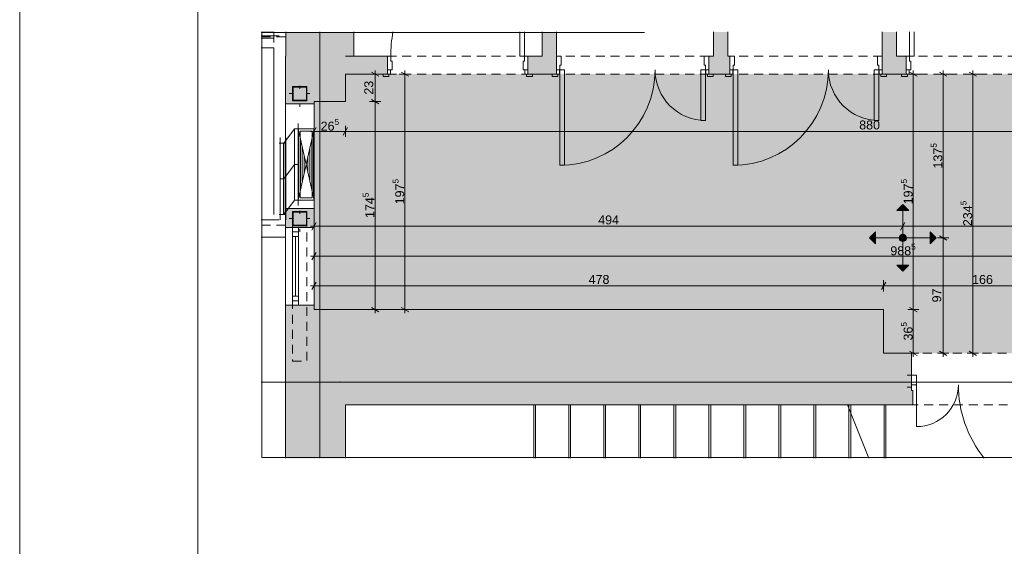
# Paper-space layout 'A-56 UKŁAD SUFITÓW PODWIESZONYCH' of a CAD drawing. Header units: millimetres. Extents: x 0 to 800, y 0 to 594.
# Tile 3 of 27: x 0 to 165, y 207 to 295. Entities that reach past the tile are written whole.
import ezdxf
from ezdxf.xclip import XClip

# ---------------------------------------------------------------- set-up
doc = ezdxf.new("R2010")
doc.units = ezdxf.units.MM
doc.header["$MEASUREMENT"] = 0
doc.header["$XCLIPFRAME"] = 0
for name, pattern in [('DASHDOT', [254, 127, -63.5, 0, -63.5]), ('DASHDOTX2', [1000, 500, -250, 0, -250]), ('DOT2', [3, 0.5, -2.5]), ('GESTRICHELT2', [93.75, 62.5, -31.25]), ('Przer. długie kreski', [2.5, 1.5, -1]), ('PRZERYWANA_DU_A', [550, 350, -200])]:
    doc.linetypes.add(name, pattern=pattern)
for name, color, linetype, lineweight in [('A_Arkusz_Nr_pióra__1', 7, 'Continuous', 20), ('A_sufity projektowane wymiary_Nr_pióra__1', 7, 'Continuous', 20), ('A_sufity projektowane wymiary_Nr_pióra__2', 8, 'Continuous', 13), ('A_ściany_Nr_pióra__1', 7, 'Continuous', 20), ('Drzwi Archicad_Nr_pióra__1', 7, 'Continuous', 20), ('Drzwi Archicad_Nr_pióra__3', 252, 'Continuous', 13)]:
    doc.layers.add(name, color=color, linetype=linetype, lineweight=lineweight)
for name, color, linetype in [('A_konstrukcja stalowa', 7, 'Continuous'), ('A_sufity projektowane', 7, 'Continuous'), ('A_ściany', 7, 'Continuous'), ('Nowe_A_strefy', 7, 'Continuous'), ('Nowe_A_sufity projektowane opisy', 7, 'Continuous')]:
    doc.layers.add(name, color=color, linetype=linetype)
for name, color, linetype, lineweight, true_color in [('A_konstrukcja stalowa_Nr_pióra__10', 7, 'Continuous', 13, 0x4b4b4b), ('A_osie_Nr_pióra__16', 7, 'Continuous', 5, 0x0f0f0f), ('A_sanitarne_Nr_pióra__6', 7, 'Continuous', 13, 0xa9a9a9), ('A_schody_Nr_pióra__10', 7, 'Continuous', 13, 0x4b4b4b), ('A_schody_Nr_pióra__4', 7, 'Continuous', 18, 0x4b4b4b), ('A_sufity projektowane opisy_Nr_pióra__19', 7, 'Continuous', 5, 0x191919), ('A_ściany_Nr_pióra__10', 7, 'Continuous', 13, 0x4b4b4b), ('A_ściany_Nr_pióra__19', 7, 'Continuous', 5, 0x191919), ('Nowe_A_sufity projektowane opisy_Nr_pióra__19', 7, 'Continuous', 5, 0x191919), ('Okna Archicada_Nr_pióra__19', 7, 'Continuous', 5, 0x191919)]:
    doc.layers.add(name, color=color, linetype=linetype, lineweight=lineweight, true_color=true_color)
doc.styles.add('STYL_AUTOMATYCZNY_1', font='arial.ttf')
doc.styles.add('STYL_AUTOMATYCZNY_4', font='arial.ttf')

# ---------------------------------------------------------------- blocks, each defined once
blk = doc.blocks.new('Rysunek_6_6', base_point=(-3236.22, -656.04))
at = {"layer": 'A_konstrukcja stalowa', "linetype": 'Continuous', "lineweight": 0, "true_color": 0x252525}
h = blk.add_hatch(color=250, dxfattribs=at)
h.paths.add_polyline_path([(45.83, 281.35), (48.23, 281.35), (48.23, 283.75), (45.83, 283.75)])
h.paths.add_polyline_path([(45.93, 281.45), (45.93, 283.65), (48.13, 283.65), (48.13, 281.45)], flags=0)
h = blk.add_hatch(color=250, dxfattribs=at)
h.paths.add_polyline_path([(45.83, 260.35), (48.23, 260.35), (48.23, 262.75), (45.83, 262.75)])
h.paths.add_polyline_path([(45.93, 260.45), (45.93, 262.65), (48.13, 262.65), (48.13, 260.45)], flags=0)
at = {"layer": 'A_sufity projektowane', "linetype": 'Continuous', "lineweight": 0, "true_color": 0x4b4b4b}
h = blk.add_hatch(dxfattribs=at)
h.set_pattern_fill('do_wyburzenia_0006', color=251, style=0, pattern_type=2)
h.set_pattern_definition([(0, (120.2827, 246.7831), (0, 0.75), [0, -0.75])])
h.paths.add_polyline_path([(54.68, 281.21), (49.43, 281.21), (49.43, 246.27), (145.04, 246.27), (145.04, 238.95), (178.22, 238.95), (178.22, 240.15), (187.14, 240.15), (187.14, 235.27), (187.14, 230.83), (234.14, 230.83), (234.14, 243.13), (247.12, 243.13), (247.12, 281.41), (230.66, 281.41), (230.66, 285.81), (54.68, 285.81)])
at = {"layer": 'A_ściany', "linetype": 'Continuous', "lineweight": 0, "true_color": 0x000000}
for points in [[(44.71, 292.91), (44.71, 288.81), (56.12, 288.81), (56.12, 292.91)], [(87.72, 292.91), (87.72, 288.81), (90.12, 288.81), (90.12, 292.91)], [(118.89, 292.91), (116.49, 292.91), (116.49, 288.81), (118.89, 288.81)], [(144.82, 288.81), (147.22, 288.81), (147.22, 292.91), (144.82, 292.91)], [(49.43, 281.21), (44.63, 288.81), (44.63, 280.85), (46.83, 280.85), (49.43, 280.85)], [(54.68, 288.81), (44.63, 288.81), (49.43, 281.21), (54.68, 281.21)], [(54.68, 288.81), (54.68, 285.81), (61.74, 285.81), (61.74, 288.81)], [(85.34, 288.81), (85.34, 285.81), (90.12, 285.81), (90.12, 288.81)], [(115.72, 288.81), (115.72, 285.81), (119.22, 285.81), (119.22, 288.81)], [(148.82, 288.81), (144.82, 288.81), (144.82, 285.81), (148.82, 285.81)], [(44.63, 260.05), (49.43, 260.05), (49.43, 263.25), (46.83, 263.25), (44.63, 263.25)], [(49.43, 247.05), (44.63, 247.05), (44.63, 246.27), (49.43, 246.27)], [(44.63, 221.33), (54.72, 221.33), (54.72, 230.27), (44.63, 246.27)], [(54.72, 230.27), (145.04, 230.27), (145.04, 246.27), (44.63, 246.27)], [(145.04, 238.95), (145.04, 230.27), (149.98, 230.27), (149.98, 232.67), (149.76, 232.67), (149.76, 238.95)], [(149.76, 235.27), (149.75, 235.27), (149.75, 233.27), (149.76, 233.27)]]:
    blk.add_hatch(color=18, dxfattribs=at).paths.add_polyline_path(points)
at = {"layer": 'Nowe_A_strefy', "linetype": 'Continuous', "lineweight": 0, "true_color": 0x191919}
blk.add_hatch(color=250, dxfattribs=at).paths.add_polyline_path([(148.27, 258.94, 1), (148.27, 257.7, 0.414214), (148.9, 258.32, 0.414214)])
at = {"layer": 'Nowe_A_sufity projektowane opisy', "linetype": 'Continuous', "lineweight": 0, "true_color": 0x191919}
for points in [[(148.27, 263.9), (147.27, 262.9), (149.27, 262.9)], [(142.69, 258.32), (143.69, 257.32), (143.69, 259.32)], [(153.85, 258.32), (152.85, 259.32), (152.85, 257.32)], [(148.27, 252.74), (149.27, 253.74), (147.27, 253.74)]]:
    blk.add_hatch(color=250, dxfattribs=at).paths.add_polyline_path(points)
at = {"layer": 'A_konstrukcja stalowa_Nr_pióra__10', "color": 251, "linetype": 'DOT2', "lineweight": 13, "true_color": 0x4b4b4b}
for p, q in [((47.03, 280.35), (47.03, 284.75)), ((45.23, 282.55), (48.83, 282.55)), ((47.03, 259.35), (47.03, 263.75)), ((45.23, 261.55), (48.83, 261.55))]:
    blk.add_line(p, q, dxfattribs=at)
at = {"layer": 'A_konstrukcja stalowa_Nr_pióra__10', "color": 251, "linetype": 'Continuous', "lineweight": 13, "true_color": 0x4b4b4b}
for p, q in [((48.23, 283.75), (45.83, 283.75)), ((45.83, 283.75), (45.83, 281.35)), ((45.93, 281.45), (45.93, 283.65)), ((45.93, 283.65), (48.13, 283.65)), ((48.13, 283.65), (48.13, 281.45)), ((48.23, 281.35), (48.23, 283.75)), ((45.83, 281.35), (48.23, 281.35)), ((48.13, 281.45), (45.93, 281.45)), ((48.23, 262.75), (45.83, 262.75)), ((45.83, 262.75), (45.83, 260.35)), ((45.93, 260.45), (45.93, 262.65)), ((45.93, 262.65), (48.13, 262.65)), ((48.13, 262.65), (48.13, 260.45)), ((48.23, 260.35), (48.23, 262.75)), ((45.83, 260.35), (48.23, 260.35)), ((48.13, 260.45), (45.93, 260.45))]:
    blk.add_line(p, q, dxfattribs=at)
at = {"layer": 'A_konstrukcja stalowa_Nr_pióra__10', "color": 251, "linetype": 'Przer. długie kreski', "lineweight": 13, "true_color": 0x4b4b4b, "flags": 128}
blk.add_lwpolyline([(45.83, 237.61), (48.23, 237.61), (48.23, 260.35), (45.83, 260.35)], close=True, dxfattribs=at)
at = {"layer": 'A_osie_Nr_pióra__16', "color": 250, "linetype": 'DASHDOTX2', "lineweight": 5, "true_color": 0x0f0f0f}
for p, q in [((50.37, 292.91), (50.37, 221.33)), ((53.76, 234.11), (40.53, 234.11)), ((255.1, 234.11), (53.76, 234.11)), ((53.76, 234.11), (53.76, 234.11))]:
    blk.add_line(p, q, dxfattribs=at)
blk.add_point((53.76, 234.11), dxfattribs=at)
at = {"layer": 'A_sanitarne_Nr_pióra__6', "color": 253, "linetype": 'Continuous', "lineweight": 13, "true_color": 0xa9a9a9}
for p, q in [((42.67, 292.85), (40.53, 292.85)), ((42.67, 291.15), (42.67, 292.91)), ((43.57, 292.25), (40.53, 292.25)), ((40.53, 291.85), (42.67, 291.85)), ((40.53, 290.25), (42.67, 290.25)), ((42.67, 290.25), (42.67, 262.25)), ((46.13, 276.65), (44.33, 274.25)), ((46.13, 276.65), (49.43, 276.65)), ((46.13, 264.65), (46.13, 276.65)), ((46.73, 263.75), (46.73, 277.55)), ((49.43, 276.65), (46.73, 264.65)), ((49.43, 264.65), (46.73, 276.65)), ((46.81, 276.29), (46.81, 265.01)), ((49.08, 276.25), (47.08, 276.25)), ((47.08, 276.25), (47.08, 265.05)), ((49.08, 265.05), (49.08, 276.25)), ((49.35, 276.29), (49.35, 265.01)), ((49.43, 277.55), (49.43, 263.75)), ((43.73, 261.35), (43.73, 275.15)), ((44.67, 261.35), (44.67, 275.15)), ((47.12, 274.88), (47.12, 266.42)), ((49.03, 274.88), (49.03, 266.42)), ((44.67, 274.25), (43.57, 274.25)), ((44.33, 274.25), (43.73, 274.25)), ((44.27, 262.25), (44.27, 274.25)), ((44.33, 274.25), (44.33, 262.25)), ((47.44, 273.47), (47.44, 267.83)), ((48.71, 273.47), (48.71, 267.83)), ((47.76, 272.06), (47.76, 269.24)), ((48.39, 272.06), (48.39, 269.24)), ((46.13, 264.65), (44.33, 262.25)), ((46.13, 264.65), (49.43, 264.65)), ((47.08, 265.05), (49.08, 265.05)), ((43.57, 261.35), (40.53, 261.35)), ((44.67, 262.25), (43.57, 262.25)), ((44.33, 262.25), (43.73, 262.25))]:
    blk.add_line(p, q, dxfattribs=at)
at = {"layer": 'A_sanitarne_Nr_pióra__6', "color": 253, "linetype": 'DASHDOT', "lineweight": 13, "true_color": 0xa9a9a9}
for p, q in [((46.13, 270.65), (44.33, 268.25)), ((46.73, 270.65), (46.13, 270.65)), ((44.33, 268.25), (43.73, 268.25))]:
    blk.add_line(p, q, dxfattribs=at)
at = {"layer": 'A_schody_Nr_pióra__10', "color": 251, "linetype": 'GESTRICHELT2', "lineweight": 13, "true_color": 0x4b4b4b}
for p, q in [((86.62, 230.27), (86.62, 221.33)), ((92.5, 230.27), (92.5, 221.33)), ((98.38, 230.27), (98.38, 221.33)), ((104.26, 230.27), (104.26, 221.33)), ((110.14, 230.27), (110.14, 221.33)), ((116.02, 230.27), (116.02, 221.33)), ((121.9, 230.27), (121.9, 221.33)), ((127.78, 230.27), (127.78, 221.33)), ((133.66, 230.27), (133.66, 221.33)), ((139.54, 230.27), (139.54, 221.33)), ((145.42, 230.27), (145.42, 221.33))]:
    blk.add_line(p, q, dxfattribs=at)
at = {"layer": 'A_schody_Nr_pióra__4', "color": 251, "linetype": 'Continuous', "lineweight": 18, "true_color": 0x4b4b4b}
for p, q in [((86.32, 221.33), (86.32, 230.27)), ((92.2, 221.33), (92.2, 230.27)), ((98.08, 221.33), (98.08, 230.27)), ((103.96, 221.33), (103.96, 230.27)), ((109.84, 221.33), (109.84, 230.27)), ((115.72, 221.33), (115.72, 230.27)), ((121.6, 221.33), (121.6, 230.27)), ((127.48, 221.33), (127.48, 230.27)), ((133.36, 221.33), (133.36, 230.27)), ((139, 230.27), (142.58, 221.33)), ((139.24, 221.33), (139.24, 230.27)), ((145.12, 221.33), (145.12, 230.27))]:
    blk.add_line(p, q, dxfattribs=at)
at = {"layer": 'A_sufity projektowane opisy_Nr_pióra__19', "color": 250, "linetype": 'PRZERYWANA_DU_A', "lineweight": 5, "true_color": 0x191919, "flags": 128}
blk.add_lwpolyline([(255, 221.43), (40.63, 221.43), (40.63, 292.81), (255, 292.81)], close=True, dxfattribs=at)
at = {"layer": 'A_sufity projektowane wymiary_Nr_pióra__1', "color": 7, "linetype": 'Continuous', "lineweight": 20}
for p, q in [((60.31, 285.45), (59.06, 286.17)), ((65.31, 285.45), (64.06, 286.17)), ((150.67, 285.45), (149.42, 286.17)), ((155.67, 285.45), (154.42, 286.17)), ((160.67, 285.45), (159.42, 286.17)), ((59.06, 281.57), (60.31, 280.85)), ((49.79, 276.84), (49.07, 275.59)), ((55.04, 276.84), (54.32, 275.59)), ((49.79, 260.89), (49.07, 259.64)), ((148.63, 260.89), (147.91, 259.64)), ((154.42, 258.68), (155.67, 257.96)), ((49.79, 255.89), (49.07, 254.64)), ((49.79, 250.89), (49.07, 249.64)), ((145.4, 250.89), (144.68, 249.64)), ((59.06, 246.63), (60.31, 245.91)), ((64.06, 246.63), (65.31, 245.91)), ((149.42, 246.63), (150.67, 245.91)), ((149.42, 239.31), (150.67, 238.59)), ((154.42, 239.31), (155.67, 238.59)), ((159.42, 239.31), (160.67, 238.59))]:
    blk.add_line(p, q, dxfattribs=at)
at = {"layer": 'A_sufity projektowane wymiary_Nr_pióra__2', "color": 8, "linetype": 'Continuous', "lineweight": 13}
for p, q in [((59.68, 285.81), (59.68, 286.42)), ((64.68, 285.81), (64.68, 286.42)), ((150.04, 285.81), (150.04, 286.42)), ((155.04, 285.81), (155.04, 286.42)), ((160.04, 285.81), (160.04, 286.42)), ((60.62, 285.81), (58.74, 285.81)), ((59.68, 281.21), (59.68, 285.81)), ((65.62, 285.81), (63.74, 285.81)), ((64.68, 246.27), (64.68, 285.81)), ((150.98, 285.81), (149.1, 285.81)), ((150.04, 246.27), (150.04, 285.81)), ((155.98, 285.81), (154.1, 285.81)), ((155.04, 258.32), (155.04, 285.81)), ((160.98, 285.81), (159.1, 285.81)), ((160.04, 238.95), (160.04, 285.81)), ((60.62, 281.21), (58.74, 281.21)), ((59.68, 246.27), (59.68, 281.21)), ((48.81, 276.21), (49.43, 276.21)), ((49.43, 275.27), (49.43, 277.15)), ((49.43, 276.21), (54.68, 276.21)), ((54.68, 275.27), (54.68, 277.15)), ((54.68, 276.21), (230.66, 276.21)), ((49.43, 259.33), (49.43, 261.21)), ((148.27, 259.33), (148.27, 261.21)), ((48.81, 260.27), (49.43, 260.27)), ((49.43, 260.27), (148.27, 260.27)), ((148.27, 260.27), (247.12, 260.27)), ((155.98, 258.32), (154.1, 258.32)), ((155.04, 238.95), (155.04, 258.32)), ((48.81, 255.27), (49.43, 255.27)), ((49.43, 254.33), (49.43, 256.21)), ((49.43, 255.27), (247.12, 255.27)), ((48.81, 250.27), (49.43, 250.27)), ((49.43, 249.33), (49.43, 251.21)), ((49.43, 250.27), (145.04, 250.27)), ((145.04, 249.33), (145.04, 251.21)), ((145.04, 250.27), (178.22, 250.27)), ((60.62, 246.27), (58.74, 246.27)), ((59.68, 245.66), (59.68, 246.27)), ((65.62, 246.27), (63.74, 246.27)), ((64.68, 245.66), (64.68, 246.27)), ((150.98, 246.27), (149.1, 246.27)), ((150.04, 238.95), (150.04, 246.27)), ((150.98, 238.95), (149.1, 238.95)), ((150.04, 238.34), (150.04, 238.95)), ((155.98, 238.95), (154.1, 238.95)), ((155.04, 238.34), (155.04, 238.95)), ((160.98, 238.95), (159.1, 238.95)), ((160.04, 238.34), (160.04, 238.95))]:
    blk.add_line(p, q, dxfattribs=at)
at = {"layer": 'A_ściany_Nr_pióra__1', "color": 7, "linetype": 'Continuous', "lineweight": 20}
for p, q in [((61.74, 288.81), (61.74, 286.51)), ((85.34, 288.81), (85.34, 286.51)), ((90.12, 288.81), (90.12, 286.51)), ((115.72, 288.81), (115.72, 286.51)), ((119.22, 288.81), (119.22, 286.51)), ((144.82, 288.81), (144.82, 286.51)), ((148.82, 288.81), (148.82, 286.51)), ((61.74, 286.51), (61.74, 285.81)), ((85.34, 286.51), (85.34, 285.81)), ((90.12, 286.51), (90.12, 285.81)), ((115.72, 286.51), (115.72, 285.81)), ((119.22, 286.51), (119.22, 285.81)), ((144.82, 286.51), (144.82, 285.81)), ((148.82, 286.51), (148.82, 285.81)), ((61.74, 285.81), (61, 285.81)), ((85.34, 285.81), (86.08, 285.81)), ((90.12, 285.81), (89.38, 285.81)), ((115.72, 285.81), (116.46, 285.81)), ((119.22, 285.81), (118.48, 285.81)), ((144.82, 285.81), (145.56, 285.81)), ((148.82, 285.81), (148.08, 285.81)), ((46.83, 280.85), (44.63, 280.85)), ((46.83, 280.85), (49.43, 280.85)), ((46.83, 263.25), (44.63, 263.25)), ((46.83, 263.25), (49.43, 263.25)), ((44.63, 260.05), (49.43, 260.05)), ((44.63, 247.05), (49.43, 247.05)), ((149.76, 235.27), (149.02, 235.27)), ((149.76, 235.27), (149.76, 233.67)), ((149.76, 233.27), (149.02, 233.27)), ((149.76, 233.67), (149.76, 233.27))]:
    blk.add_line(p, q, dxfattribs=at)
at = {"layer": 'A_ściany_Nr_pióra__1', "color": 7, "linetype": 'Continuous', "lineweight": 20, "flags": 128}
for points in [[(44.71, 292.91), (44.71, 288.81)], [(56.12, 288.81), (56.12, 292.91)], [(87.72, 292.91), (87.72, 288.81)], [(90.12, 288.81), (90.12, 292.91)], [(116.49, 292.91), (116.49, 288.81)], [(118.89, 288.81), (118.89, 292.91)], [(144.82, 292.91), (144.82, 288.81)], [(147.22, 288.81), (147.22, 292.91)], [(44.63, 288.81), (44.63, 280.85)], [(44.71, 288.81), (44.63, 288.81)], [(61.74, 288.81), (54.68, 288.81)], [(87.72, 288.81), (85.34, 288.81)], [(116.49, 288.81), (115.72, 288.81)], [(119.22, 288.81), (118.89, 288.81)], [(148.82, 288.81), (147.22, 288.81)], [(54.68, 281.21), (54.68, 285.81)], [(54.68, 285.81), (61.74, 285.81)], [(85.34, 285.81), (90.12, 285.81)], [(115.72, 285.81), (119.22, 285.81)], [(144.82, 285.81), (148.82, 285.81)], [(49.43, 280.85), (49.43, 281.21)], [(49.43, 281.21), (54.68, 281.21)], [(44.63, 263.25), (44.63, 260.05)], [(49.43, 260.05), (49.43, 263.25)], [(44.63, 247.05), (44.63, 246.27)], [(49.43, 246.27), (49.43, 247.05)], [(44.63, 246.27), (44.63, 221.33)], [(145.04, 246.27), (49.43, 246.27)], [(145.04, 238.95), (145.04, 246.27)], [(149.76, 238.95), (145.04, 238.95)], [(149.76, 232.67), (149.76, 238.95)], [(149.76, 235.27), (149.75, 235.27)], [(149.75, 235.27), (149.75, 233.27)], [(149.98, 232.67), (149.76, 232.67)], [(149.98, 230.27), (149.98, 232.67)], [(54.72, 221.33), (54.72, 230.27)], [(54.72, 230.27), (145.04, 230.27)], [(145.04, 230.27), (149.98, 230.27)]]:
    blk.add_lwpolyline(points, dxfattribs=at)
at = {"layer": 'A_ściany_Nr_pióra__10', "color": 251, "linetype": 'Przer. długie kreski', "lineweight": 13, "true_color": 0x4b4b4b}
for p, q in [((44.63, 292.05), (40.53, 292.05)), ((44.63, 260.45), (40.53, 260.45)), ((178.16, 238.95), (149.76, 238.95)), ((178.38, 230.27), (149.98, 230.27))]:
    blk.add_line(p, q, dxfattribs=at)
at = {"layer": 'A_ściany_Nr_pióra__10', "color": 251, "linetype": 'Continuous', "lineweight": 13, "true_color": 0x4b4b4b}
blk.add_line((44.63, 258.45), (40.53, 258.45), dxfattribs=at)
at = {"layer": 'A_ściany_Nr_pióra__19', "color": 250, "linetype": 'Continuous', "lineweight": 5, "true_color": 0x191919}
for p, q in [((44.63, 260.05), (44.63, 247.05)), ((49.43, 247.05), (49.43, 260.05))]:
    blk.add_line(p, q, dxfattribs=at)
at = {"layer": 'Drzwi Archicad_Nr_pióra__1', "color": 7, "linetype": 'Continuous', "lineweight": 20}
for p, q in [((149.76, 235.27), (149.02, 235.27)), ((149.76, 235.27), (149.02, 235.27)), ((149.76, 235.27), (150.56, 235.27)), ((149.76, 233.67), (149.76, 235.27)), ((149.76, 235.27), (149.76, 233.67)), ((149.76, 235.27), (149.76, 233.67)), ((150.56, 235.27), (150.56, 233.67)), ((149.76, 233.27), (149.02, 233.27)), ((149.76, 233.27), (149.02, 233.27)), ((150.56, 233.67), (149.76, 233.67)), ((149.76, 233.67), (149.76, 233.27)), ((149.76, 233.67), (149.76, 233.27)), ((150.56, 233.67), (150.56, 226.63))]:
    blk.add_line(p, q, dxfattribs=at)
for centre, radius, start, end in [((150.56, 233.67), 7.04, 270, 0), ((177.36, 233.67), 19.76, 180, 218.6392)]:
    blk.add_arc(centre, radius, start, end, dxfattribs=at)
at = {"layer": 'Drzwi Archicad_Nr_pióra__3', "color": 252, "linetype": 'Continuous', "lineweight": 13}
for p, q in [((83.98, 288.81), (83.98, 292.91)), ((84.78, 292.91), (84.78, 288.81)), ((149.38, 292.91), (149.38, 288.81)), ((150.18, 288.81), (150.18, 292.91)), ((62.3, 288.81), (61.74, 288.81)), ((61.74, 288.81), (61.74, 286.51)), ((61.74, 288.81), (61.74, 286.51)), ((61.74, 288.81), (61.74, 286.51)), ((62.3, 288.01), (62.3, 288.81)), ((62.54, 288.01), (62.3, 288.01)), ((62.54, 286.51), (62.54, 288.01)), ((84.78, 288.81), (83.98, 288.81)), ((84.78, 288.01), (84.54, 288.01)), ((84.54, 288.01), (84.54, 286.51)), ((85.34, 288.81), (84.78, 288.81)), ((84.78, 288.81), (84.78, 288.01)), ((85.34, 286.51), (85.34, 288.81)), ((85.34, 288.81), (85.34, 286.51)), ((85.34, 288.81), (85.34, 286.51)), ((90.12, 288.81), (90.12, 286.51)), ((90.92, 288.81), (90.12, 288.81)), ((90.12, 288.81), (90.12, 286.51)), ((90.12, 288.81), (90.12, 286.51)), ((90.92, 287.31), (90.92, 288.81)), ((114.92, 288.81), (114.92, 287.31)), ((115.72, 288.81), (114.92, 288.81)), ((115.72, 286.51), (115.72, 288.81)), ((115.72, 288.81), (115.72, 286.51)), ((115.72, 288.81), (115.72, 286.51)), ((119.22, 288.81), (119.22, 286.51)), ((120.02, 288.81), (119.22, 288.81)), ((119.22, 288.81), (119.22, 286.51)), ((119.22, 288.81), (119.22, 286.51)), ((120.02, 287.31), (120.02, 288.81)), ((144.02, 288.81), (144.02, 287.31)), ((144.82, 288.81), (144.02, 288.81)), ((144.82, 286.51), (144.82, 288.81)), ((144.82, 288.81), (144.82, 286.51)), ((144.82, 288.81), (144.82, 286.51)), ((148.82, 286.51), (148.82, 288.81)), ((148.82, 288.81), (149.38, 288.81)), ((148.82, 288.81), (148.82, 286.51)), ((148.82, 288.81), (148.82, 286.51)), ((149.38, 288.81), (149.38, 288.01)), ((149.38, 288.81), (150.18, 288.81)), ((149.38, 288.01), (149.62, 288.01)), ((149.62, 288.01), (149.62, 286.51)), ((61.74, 285.81), (61.74, 286.51)), ((61.74, 286.51), (62.24, 286.51)), ((61.74, 286.51), (62.54, 286.51)), ((61.74, 286.51), (61.74, 285.81)), ((61.74, 286.51), (61.74, 285.81)), ((62.24, 286.51), (62.24, 285.81)), ((84.54, 286.51), (85.34, 286.51)), ((84.84, 285.81), (84.84, 286.51)), ((84.84, 286.51), (85.34, 286.51)), ((85.34, 286.51), (85.34, 285.81)), ((85.34, 286.51), (85.34, 285.81)), ((85.34, 286.51), (85.34, 285.81)), ((90.12, 286.51), (90.12, 285.81)), ((90.62, 286.51), (90.12, 286.51)), ((90.12, 286.51), (90.68, 286.51)), ((90.12, 286.51), (90.12, 285.81)), ((90.12, 286.51), (90.12, 285.81)), ((90.62, 285.81), (90.62, 286.51)), ((90.68, 286.51), (90.68, 287.31)), ((90.68, 287.31), (90.92, 287.31)), ((90.68, 270.51), (90.68, 286.51)), ((90.68, 286.51), (91.48, 286.51)), ((91.48, 286.51), (91.48, 270.51)), ((115.16, 286.51), (114.36, 286.51)), ((114.36, 286.51), (114.36, 278.03)), ((114.92, 287.31), (115.16, 287.31)), ((115.16, 287.31), (115.16, 286.51)), ((115.16, 286.51), (115.72, 286.51)), ((115.16, 278.03), (115.16, 286.51)), ((115.22, 286.51), (115.22, 285.81)), ((115.72, 286.51), (115.22, 286.51)), ((115.72, 285.81), (115.72, 286.51)), ((115.72, 286.51), (115.72, 285.81)), ((115.72, 286.51), (115.72, 285.81)), ((119.22, 286.51), (119.22, 285.81)), ((119.72, 286.51), (119.22, 286.51)), ((119.22, 286.51), (119.78, 286.51)), ((119.22, 286.51), (119.22, 285.81)), ((119.22, 286.51), (119.22, 285.81)), ((119.72, 285.81), (119.72, 286.51)), ((119.78, 286.51), (119.78, 287.31)), ((119.78, 287.31), (120.02, 287.31)), ((119.78, 270.51), (119.78, 286.51)), ((119.78, 286.51), (120.58, 286.51)), ((120.58, 286.51), (120.58, 270.51)), ((144.26, 286.51), (143.46, 286.51)), ((143.46, 286.51), (143.46, 278.03)), ((144.02, 287.31), (144.26, 287.31)), ((144.26, 287.31), (144.26, 286.51)), ((144.26, 286.51), (144.82, 286.51)), ((144.26, 278.03), (144.26, 286.51)), ((144.32, 286.51), (144.32, 285.81)), ((144.82, 286.51), (144.32, 286.51)), ((144.82, 285.81), (144.82, 286.51)), ((144.82, 286.51), (144.82, 285.81)), ((144.82, 286.51), (144.82, 285.81)), ((148.82, 286.51), (148.82, 285.81)), ((149.32, 286.51), (148.82, 286.51)), ((149.62, 286.51), (148.82, 286.51)), ((148.82, 286.51), (148.82, 285.81)), ((148.82, 286.51), (148.82, 285.81)), ((149.32, 285.81), (149.32, 286.51)), ((61, 285.43), (61, 285.81)), ((61, 285.81), (62, 285.81)), ((61.74, 285.81), (61, 285.81)), ((61.74, 285.81), (61, 285.81)), ((62, 285.43), (61, 285.43)), ((62.24, 285.81), (61.74, 285.81)), ((62, 285.81), (62, 285.43)), ((85.34, 285.81), (84.84, 285.81)), ((85.08, 285.81), (86.08, 285.81)), ((85.08, 285.43), (85.08, 285.81)), ((86.08, 285.43), (85.08, 285.43)), ((85.34, 285.81), (86.08, 285.81)), ((85.34, 285.81), (86.08, 285.81)), ((86.08, 285.81), (86.08, 285.43)), ((90.38, 285.81), (89.38, 285.81)), ((89.38, 285.81), (89.38, 285.43)), ((90.12, 285.81), (89.38, 285.81)), ((90.12, 285.81), (89.38, 285.81)), ((89.38, 285.43), (90.38, 285.43)), ((90.12, 285.81), (90.62, 285.81)), ((90.38, 285.43), (90.38, 285.81)), ((115.22, 285.81), (115.72, 285.81)), ((116.46, 285.81), (115.46, 285.81)), ((115.46, 285.81), (115.46, 285.43)), ((115.46, 285.43), (116.46, 285.43)), ((115.72, 285.81), (116.46, 285.81)), ((115.72, 285.81), (116.46, 285.81)), ((116.46, 285.43), (116.46, 285.81)), ((119.48, 285.81), (118.48, 285.81)), ((118.48, 285.81), (118.48, 285.43)), ((119.22, 285.81), (118.48, 285.81)), ((119.22, 285.81), (118.48, 285.81)), ((118.48, 285.43), (119.48, 285.43)), ((119.22, 285.81), (119.72, 285.81)), ((119.48, 285.43), (119.48, 285.81)), ((144.32, 285.81), (144.82, 285.81)), ((145.56, 285.81), (144.56, 285.81)), ((144.56, 285.81), (144.56, 285.43)), ((144.56, 285.43), (145.56, 285.43)), ((144.82, 285.81), (145.56, 285.81)), ((144.82, 285.81), (145.56, 285.81)), ((145.56, 285.43), (145.56, 285.81)), ((149.08, 285.81), (148.08, 285.81)), ((148.08, 285.81), (148.08, 285.43)), ((148.82, 285.81), (148.08, 285.81)), ((148.82, 285.81), (148.08, 285.81)), ((148.08, 285.43), (149.08, 285.43)), ((148.82, 285.81), (149.32, 285.81)), ((149.08, 285.43), (149.08, 285.81)), ((114.36, 278.03), (115.16, 278.03)), ((143.46, 278.03), (144.26, 278.03)), ((91.48, 270.51), (90.68, 270.51)), ((120.58, 270.51), (119.78, 270.51))]:
    blk.add_line(p, q, dxfattribs=at)
at = {"layer": 'Drzwi Archicad_Nr_pióra__3', "color": 252, "linetype": 'Przer. długie kreski', "lineweight": 13}
for p, q in [((61.74, 288.81), (85.34, 288.81)), ((115.72, 288.81), (90.12, 288.81)), ((144.82, 288.81), (119.22, 288.81)), ((172.42, 288.81), (148.82, 288.81)), ((61.74, 285.81), (85.34, 285.81)), ((115.72, 285.81), (90.12, 285.81)), ((144.82, 285.81), (119.22, 285.81)), ((172.42, 285.81), (148.82, 285.81))]:
    blk.add_line(p, q, dxfattribs=at)
at = {"layer": 'Drzwi Archicad_Nr_pióra__3', "color": 252, "linetype": 'Continuous', "lineweight": 13}
for centre, radius, start, end in [((84.78, 288.81), 22.48, 169.4913, 180), ((90.68, 286.51), 16, 270, 0), ((115.16, 286.51), 8.48, 180, 270), ((119.78, 286.51), 16, 270, 0), ((144.26, 286.51), 8.48, 180, 270)]:
    blk.add_arc(centre, radius, start, end, dxfattribs=at)
at = {"layer": 'Nowe_A_sufity projektowane opisy_Nr_pióra__19', "color": 250, "linetype": 'Continuous', "lineweight": 5, "true_color": 0x191919}
for p, q in [((148.27, 263.9), (147.27, 262.9)), ((149.27, 262.9), (147.27, 262.9)), ((148.27, 263.9), (149.27, 262.9)), ((148.27, 258.32), (148.27, 262.9)), ((142.69, 258.32), (143.69, 259.32)), ((142.69, 258.32), (143.69, 257.32)), ((143.69, 259.32), (143.69, 257.32)), ((148.27, 258.32), (143.69, 258.32)), ((148.27, 258.32), (152.85, 258.32)), ((148.27, 258.32), (148.27, 253.74)), ((152.85, 257.32), (152.85, 259.32)), ((153.85, 258.32), (152.85, 259.32)), ((153.85, 258.32), (152.85, 257.32)), ((147.27, 253.74), (149.27, 253.74)), ((148.27, 252.74), (147.27, 253.74)), ((148.27, 252.74), (149.27, 253.74))]:
    blk.add_line(p, q, dxfattribs=at)
blk.add_circle((148.27, 258.32), 0.623, dxfattribs=at)
blk.add_circle((148.27, 258.32), 0.623, dxfattribs=at)
at = {"layer": 'Okna Archicada_Nr_pióra__19', "color": 250, "linetype": 'Continuous', "lineweight": 5, "true_color": 0x191919}
for p, q in [((46.83, 280.85), (44.63, 280.85)), ((44.63, 263.25), (44.63, 280.85)), ((46.83, 280.85), (49.43, 280.85)), ((49.43, 263.25), (49.43, 280.85)), ((46.83, 263.25), (44.63, 263.25)), ((46.83, 263.25), (49.43, 263.25)), ((46.83, 260.05), (45.83, 260.05)), ((45.83, 260.05), (45.83, 247.05)), ((46.83, 247.05), (46.83, 260.05)), ((45.83, 259.35), (46.83, 259.35)), ((46.83, 258.55), (45.83, 258.55)), ((46.33, 248.55), (46.33, 258.55)), ((46.83, 248.55), (45.83, 248.55)), ((45.83, 247.75), (46.83, 247.75)), ((45.83, 247.05), (46.83, 247.05))]:
    blk.add_line(p, q, dxfattribs=at)
at = {"layer": 'A_sufity projektowane wymiary_Nr_pióra__1', "color": 7, "linetype": 'Continuous', "lineweight": 20, "char_height": 1.5, "width": 2.2882, "attachment_point": 7, "rotation": 90, "style": 'STYL_AUTOMATYCZNY_4'}
for s, insert in [('\\A1;{\\pql;\\fArial|b0|i0|c238|p0;\\W1.000000;23}', (59.38, 282.37)), ('\\A1;{\\pql;\\fArial|b0|i0|c238|p0;\\W1.000000;97}', (154.74, 247.49))]:
    blk.add_mtext(s, dxfattribs=dict(at, insert=insert))
at = {"layer": 'A_sufity projektowane wymiary_Nr_pióra__1', "color": 7, "linetype": 'Continuous', "lineweight": 20, "char_height": 1.5, "attachment_point": 7, "style": 'STYL_AUTOMATYCZNY_1'}
for s, insert in [('\\A1;{\\pql;\\fArial|b0|i0|c238|p0;\\W1.000000;26\\fArial|b0|i0|c238|p0;\\W1.000000;\\A1{\\H.66x;\\S5^  ;}}', (50.53, 275.9)), ('\\A1;{\\pql;\\fArial|b0|i0|c238|p0;\\W1.000000;988\\fArial|b0|i0|c238|p0;\\W1.000000;\\A1{\\H.66x;\\S5^  ;}}', (146.18, 254.96))]:
    blk.add_mtext(s, dxfattribs=dict(at, insert=insert))
at = {"layer": 'A_sufity projektowane wymiary_Nr_pióra__1', "color": 7, "linetype": 'Continuous', "lineweight": 20, "char_height": 1.5, "width": 3.4323, "attachment_point": 7, "style": 'STYL_AUTOMATYCZNY_4'}
for s, insert in [('\\A1;{\\pql;\\fArial|b0|i0|c238|p0;\\W1.000000;880}', (140.95, 276.51)), ('\\A1;{\\pql;\\fArial|b0|i0|c238|p0;\\W1.000000;494}', (97.13, 260.57)), ('\\A1;{\\pql;\\fArial|b0|i0|c238|p0;\\W1.000000;478}', (95.52, 250.57)), ('\\A1;{\\pql;\\fArial|b0|i0|c238|p0;\\W1.000000;166}', (159.91, 250.57))]:
    blk.add_mtext(s, dxfattribs=dict(at, insert=insert))
at = {"layer": 'A_sufity projektowane wymiary_Nr_pióra__1', "color": 7, "linetype": 'Continuous', "lineweight": 20, "char_height": 1.5, "attachment_point": 7, "rotation": 90, "style": 'STYL_AUTOMATYCZNY_1'}
for s, insert in [('\\A1;{\\pql;\\fArial|b0|i0|c238|p0;\\W1.000000;137\\fArial|b0|i0|c238|p0;\\W1.000000;\\A1{\\H.66x;\\S5^  ;}}', (155.35, 269.97)), ('\\A1;{\\pql;\\fArial|b0|i0|c238|p0;\\W1.000000;197\\fArial|b0|i0|c238|p0;\\W1.000000;\\A1{\\H.66x;\\S5^  ;}}', (64.99, 263.95)), ('\\A1;{\\pql;\\fArial|b0|i0|c238|p0;\\W1.000000;197\\fArial|b0|i0|c238|p0;\\W1.000000;\\A1{\\H.66x;\\S5^  ;}}', (150.35, 263.95)), ('\\A1;{\\pql;\\fArial|b0|i0|c238|p0;\\W1.000000;174\\fArial|b0|i0|c238|p0;\\W1.000000;\\A1{\\H.66x;\\S5^  ;}}', (59.98, 261.65)), ('\\A1;{\\pql;\\fArial|b0|i0|c238|p0;\\W1.000000;234\\fArial|b0|i0|c238|p0;\\W1.000000;\\A1{\\H.66x;\\S5^  ;}}', (160.35, 260.29)), ('\\A1;{\\pql;\\fArial|b0|i0|c238|p0;\\W1.000000;36\\fArial|b0|i0|c238|p0;\\W1.000000;\\A1{\\H.66x;\\S5^  ;}}', (150.35, 241.09))]:
    blk.add_mtext(s, dxfattribs=dict(at, insert=insert))

psp = doc.layouts.new('A-56 UKŁAD SUFITÓW PODWIESZONYCH')

# ---------------------------------------------------------------- linework, layer by layer
at = {"layer": 'A_Arkusz_Nr_pióra__1', "color": 7, "linetype": 'Continuous', "lineweight": 20}
psp.add_line((29.9, 589.1), (29.9, 4.9), dxfattribs=at)
at = {"layer": 'A_Arkusz_Nr_pióra__1', "color": 7, "linetype": 'Continuous', "lineweight": 20, "flags": 128}
psp.add_lwpolyline([(0, 594), (800, 594), (800, 0), (0, 0)], close=True, dxfattribs=at)

# ---------------------------------------------------------------- block references
at = {"color": 37, "linetype": 'Continuous', "lineweight": 5, "true_color": 0x656532}
ref = psp.add_blockref('Rysunek_6_6', (-3236.22, -656.04), dxfattribs=at)
XClip(ref).set_block_clipping_path([(40.5259994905, 221.3300651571), (255.0999994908, 292.9100651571)])

doc.saveas('drawing.dxf')
